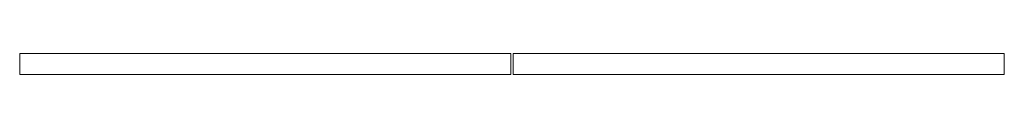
# Model space of a CAD drawing. Header units: centimetres. Extents: x -44.3 to 45.5, y -23.5 to 43.4.
# Tile 1 of 2: x -44.3 to 45.5, y -23.5 to -21.6. Entities that reach past the tile are written whole.
import ezdxf

# ---------------------------------------------------------------- set-up
doc = ezdxf.new("R2010")
doc.units = ezdxf.units.CM
doc.header["$LTSCALE"] = 2.54
doc.layers.add('Lucido design-1', color=7, linetype='Continuous')

# ---------------------------------------------------------------- blocks, each defined once
blk = doc.blocks.new('Gruppo-2-1')
at = {"color": 96, "linetype": 'Continuous', "lineweight": 9}
for points in [[(-44.32, -21.56, -392.083), (-44.32, -23.46, -392.083), (-44.32, -23.46, -344.283), (-44.32, -21.56, -344.283)], [(0.485, -21.56, -392.083), (0.485, -23.46, -392.083), (-44.32, -23.46, -392.083), (-44.32, -21.56, -392.083)], [(-44.32, -21.56, -344.283), (-44.32, -23.46, -344.283), (0.485, -23.46, -344.283), (0.485, -21.56, -344.283)], [(-44.32, -21.56, -344.283), (0.485, -21.56, -344.283), (0.485, -21.56, -392.083), (-44.32, -21.56, -392.083)], [(0.485, -21.56, -344.283), (0.485, -23.46, -344.283), (0.485, -23.46, -392.083), (0.485, -21.56, -392.083)], [(0.685, -21.56, -392.083), (0.685, -23.46, -392.083), (0.685, -23.46, -344.283), (0.685, -21.56, -344.283)], [(45.48, -21.56, -392.083), (45.48, -23.46, -392.083), (0.685, -23.46, -392.083), (0.685, -21.56, -392.083)], [(0.685, -21.56, -344.283), (0.685, -23.46, -344.283), (45.48, -23.46, -344.283), (45.48, -21.56, -344.283)], [(0.685, -21.56, -344.283), (45.48, -21.56, -344.283), (45.48, -21.56, -392.083), (0.685, -21.56, -392.083)], [(45.48, -21.56, -344.283), (45.48, -23.46, -344.283), (45.48, -23.46, -392.083), (45.48, -21.56, -392.083)], [(-44.32, -23.46, -392.083), (0.485, -23.46, -392.083), (0.485, -23.46, -344.283), (-44.32, -23.46, -344.283)], [(0.685, -23.46, -392.083), (45.48, -23.46, -392.083), (45.48, -23.46, -344.283), (0.685, -23.46, -344.283)]]:
    blk.add_3dface(points, dxfattribs=at)
blk = doc.blocks.new('Gruppo-3-1')
at = {"color": 96}
blk.add_blockref('Gruppo-2-1', (0, 0), dxfattribs=at)

msp = doc.modelspace()

# ---------------------------------------------------------------- block references
at = {"layer": 'Lucido design-1', "color": 7}
msp.add_blockref('Gruppo-3-1', (0, 0), dxfattribs=at)

doc.saveas('drawing.dxf')
